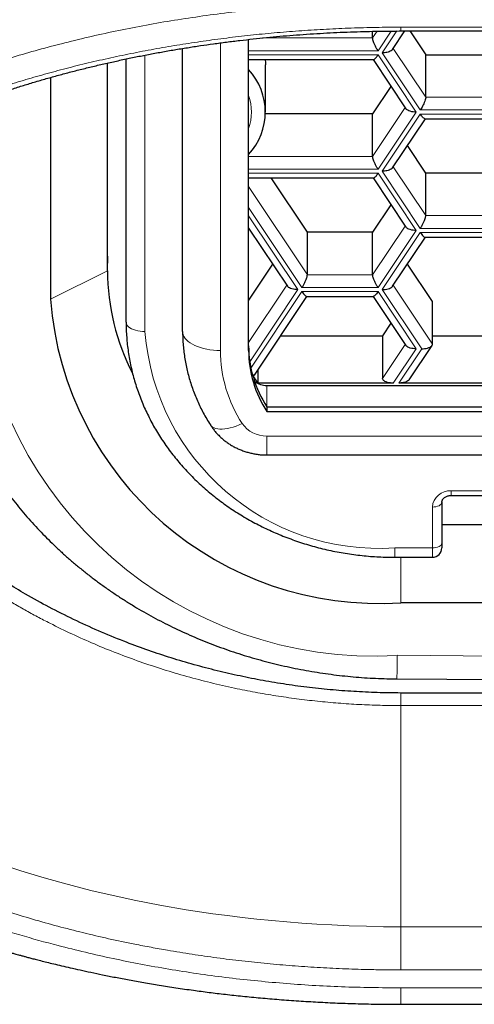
# Model space of a CAD drawing. Header units: millimetres. Extents: x 8 to 754, y 12 to 417.
# Tile 33 of 69: x 362 to 367, y 329 to 339. Entities that reach past the tile are written whole.
import ezdxf

# ---------------------------------------------------------------- set-up
doc = ezdxf.new("R2010")
doc.units = ezdxf.units.MM

msp = doc.modelspace()

# ---------------------------------------------------------------- linework, layer by layer
at = {"color": 252, "linetype": 'Continuous', "lineweight": 0}
for p, q in [((365.99, 339.368), (399.99, 339.368)), ((365.69, 339.254), (365.738, 339.326)), ((365.888, 339.327), (365.748, 339.118)), ((365.791, 339.096), (365.946, 339.328)), ((364.074, 335.94), (364.074, 339.202)), ((364.52, 339.254), (365.69, 339.254)), ((363.274, 339.072), (363.274, 336.14)), ((365.748, 339.118), (364.374, 339.118)), ((364.374, 339.074), (365.748, 339.074)), ((365.748, 339.074), (366.152, 338.468)), ((366.195, 338.49), (365.791, 339.096)), ((365.909, 339.142), (366.253, 338.626)), ((366.253, 338.626), (366.946, 338.626)), ((365.69, 337.998), (366.034, 338.515)), ((366.152, 338.468), (365.748, 337.862)), ((365.791, 337.84), (366.195, 338.446)), ((367.004, 338.49), (366.195, 338.49)), ((366.195, 338.446), (367.004, 338.446)), ((364.374, 337.998), (365.69, 337.998)), ((365.748, 337.862), (364.374, 337.862)), ((364.374, 337.819), (365.748, 337.819)), ((365.748, 337.819), (366.152, 337.212)), ((366.195, 337.234), (365.791, 337.84)), ((365.909, 337.887), (366.253, 337.371)), ((364.374, 337.678), (364.997, 336.743)), ((364.939, 336.606), (364.374, 337.454)), ((364.374, 337.368), (364.896, 336.584)), ((366.253, 337.371), (366.946, 337.371)), ((365.69, 336.743), (366.034, 337.259)), ((366.152, 337.212), (365.748, 336.606)), ((365.791, 336.584), (366.195, 337.191)), ((367.004, 337.234), (366.195, 337.234)), ((366.195, 337.191), (367.004, 337.191)), ((362.877, 336.784), (362.879, 336.94)), ((362.271, 336.484), (362.877, 336.784)), ((364.997, 336.743), (365.69, 336.743)), ((364.374, 336.024), (364.778, 336.631)), ((364.896, 336.584), (364.386, 335.82)), ((364.399, 335.751), (364.939, 336.563)), ((365.748, 336.606), (364.939, 336.606)), ((364.939, 336.563), (365.748, 336.563)), ((365.748, 336.563), (366.152, 335.957)), ((366.21, 335.957), (365.791, 336.584)), ((365.909, 336.631), (366.325, 336.007)), ((365.794, 335.643), (366.034, 336.003)), ((366.152, 335.957), (365.909, 335.593)), ((365.967, 335.593), (366.21, 335.957)), ((364.567, 335.567), (364.567, 335.34)), ((364.567, 335.03), (401.28, 335.03)), ((364.567, 335.03), (364.567, 334.83)), ((366.524, 334.451), (374.724, 334.451)), ((366.524, 334.451), (366.524, 334.401)), ((366.324, 333.845), (366.324, 334.278)), ((365.924, 333.845), (366.324, 333.845)), ((365.924, 333.845), (365.924, 333.745)), ((366.324, 333.745), (366.324, 333.845)), ((365.99, 333.264), (365.99, 333.745)), ((365.951, 332.705), (382.99, 332.576)), ((365.99, 332.172), (365.99, 329.825)), ((399.99, 332.172), (365.99, 332.172)), ((365.99, 329.825), (399.99, 329.825)), ((399.99, 329.367), (365.99, 329.367)), ((399.99, 329.176), (365.99, 329.176))]:
    msp.add_line(p, q, dxfattribs=at)
at = {"color": 7, "linetype": 'Continuous', "lineweight": 30}
for p, q in [((365.69, 339.254), (365.69, 339.325)), ((365.902, 339.132), (366.033, 339.328)), ((365.99, 339.328), (399.99, 339.328)), ((366.085, 339.328), (366.253, 339.076)), ((364.374, 335.94), (364.374, 339.239)), ((363.674, 336.14), (363.674, 339.143)), ((366.253, 338.626), (366.253, 339.076)), ((366.253, 339.076), (366.946, 339.076)), ((362.877, 336.784), (362.877, 338.988)), ((363.074, 336.24), (363.074, 339.031)), ((364.374, 339.024), (365.698, 339.024)), ((364.553, 338.468), (364.553, 338.968)), ((365.694, 339.024), (366.041, 338.504)), ((362.271, 338.835), (362.271, 336.484)), ((365.884, 338.74), (365.69, 338.448)), ((365.69, 338.448), (364.552, 338.448)), ((365.69, 337.998), (365.69, 338.448)), ((365.902, 337.876), (366.249, 338.396)), ((366.245, 338.396), (366.954, 338.396)), ((366.253, 337.821), (366.059, 338.112)), ((366.253, 337.371), (366.253, 337.821)), ((366.946, 337.821), (366.253, 337.821)), ((364.374, 337.769), (365.698, 337.769)), ((364.997, 337.193), (364.613, 337.769)), ((365.694, 337.769), (366.041, 337.248)), ((365.884, 337.484), (365.69, 337.193)), ((364.374, 337.238), (364.785, 336.621)), ((364.997, 336.743), (364.997, 337.193)), ((365.69, 337.193), (364.997, 337.193)), ((365.69, 336.743), (365.69, 337.193)), ((365.902, 336.621), (366.249, 337.141)), ((366.245, 337.141), (366.954, 337.141)), ((364.628, 336.856), (364.374, 336.474)), ((366.325, 336.457), (366.059, 336.856)), ((364.436, 335.678), (364.993, 336.513)), ((364.989, 336.513), (365.698, 336.513)), ((365.694, 336.513), (366.041, 335.993)), ((366.325, 336.007), (366.325, 336.457)), ((365.884, 336.228), (365.794, 336.093)), ((364.713, 336.093), (365.794, 336.093)), ((365.794, 336.093), (365.794, 335.643)), ((366.325, 336.093), (366.874, 336.093)), ((366.078, 335.629), (366.321, 335.993)), ((364.471, 335.729), (364.471, 335.593)), ((365.909, 335.593), (364.471, 335.593)), ((364.567, 335.567), (401.28, 335.567)), ((367.232, 335.593), (365.967, 335.593)), ((364.567, 335.34), (364.567, 335.29)), ((364.567, 335.34), (401.28, 335.34)), ((364.567, 335.29), (401.28, 335.29)), ((364.567, 334.83), (401.28, 334.83)), ((366.524, 334.401), (374.724, 334.401)), ((366.424, 334.328), (366.424, 333.895)), ((374.824, 334.088), (366.424, 334.088)), ((366.424, 333.895), (366.424, 333.845)), ((365.924, 333.745), (366.324, 333.745)), ((365.99, 333.264), (399.99, 333.264)), ((365.947, 332.455), (382.99, 332.326)), ((399.99, 332.305), (365.99, 332.305))]:
    msp.add_line(p, q, dxfattribs=at)
at = {"color": 7, "linetype": 'Continuous', "lineweight": 30, "flags": 128}
for points in [[(364.55, 339.024), (364.552, 338.991), (364.553, 338.968)], [(365.99, 329.003), (380.099, 329.003), (386.325, 329.003), (399.99, 329.003)]]:
    msp.add_lwpolyline(points, dxfattribs=at)
at = {"color": 252, "linetype": 'Continuous', "lineweight": 0, "flags": 128}
for points in [[(363.074, 336.24), (363.076, 336.227), (363.081, 336.214), (363.089, 336.201), (363.101, 336.19), (363.115, 336.179), (363.133, 336.169), (363.152, 336.16), (363.174, 336.153), (363.197, 336.147), (363.222, 336.143), (363.248, 336.14), (363.274, 336.14)], [(364.074, 335.94), (364.037, 335.94), (364, 335.943), (363.964, 335.947), (363.929, 335.953), (363.896, 335.961), (363.863, 335.97), (363.833, 335.98), (363.804, 335.992), (363.778, 336.005), (363.755, 336.019), (363.734, 336.034), (363.716, 336.05), (363.701, 336.067), (363.689, 336.085), (363.681, 336.103), (363.676, 336.121), (363.674, 336.14)], [(364.305, 335.164), (364.273, 335.15), (364.241, 335.137), (364.209, 335.126), (364.178, 335.117), (364.149, 335.111), (364.121, 335.106), (364.094, 335.104), (364.069, 335.104), (364.046, 335.106), (364.026, 335.11), (364.007, 335.117), (363.992, 335.125), (363.979, 335.136), (363.968, 335.148), (363.968, 335.149)], [(366.324, 334.278), (366.343, 334.279), (366.362, 334.281), (366.379, 334.286), (366.395, 334.292), (366.407, 334.3), (366.416, 334.308), (366.422, 334.318), (366.424, 334.328)], [(366.324, 333.845), (366.343, 333.846), (366.362, 333.848), (366.379, 333.853), (366.395, 333.859), (366.407, 333.867), (366.416, 333.875), (366.422, 333.885), (366.424, 333.895)], [(365.99, 332.305), (365.99, 332.287), (365.99, 332.27), (365.99, 332.252), (365.99, 332.235), (365.99, 332.219), (365.99, 332.203), (365.99, 332.187), (365.99, 332.172)], [(361.718, 330.498), (361.958, 330.419), (362.204, 330.344), (362.372, 330.297), (362.542, 330.251), (362.715, 330.208), (362.891, 330.166), (363.159, 330.108), (363.433, 330.055), (363.712, 330.006), (363.995, 329.964), (364.149, 329.943), (364.305, 329.924), (364.461, 329.906), (364.619, 329.89), (364.778, 329.876), (364.937, 329.863), (365.097, 329.853), (365.258, 329.844), (365.44, 329.836), (365.623, 329.83), (365.806, 329.826), (365.99, 329.825), (365.99, 329.825), (365.99, 329.825)], [(365.99, 329.825), (365.99, 329.801), (365.99, 329.774), (365.99, 329.746), (365.99, 329.717), (365.99, 329.687), (365.99, 329.656), (365.99, 329.625), (365.99, 329.594), (365.99, 329.563), (365.99, 329.533), (365.99, 329.504), (365.99, 329.476), (365.99, 329.45), (365.99, 329.426), (365.99, 329.404), (365.99, 329.384), (365.99, 329.367)]]:
    msp.add_lwpolyline(points, dxfattribs=at)
at = {"color": 252, "linetype": 'Continuous', "lineweight": 0}
for centre, radius, start, end in [((398.134, 339.363), 32.144, 179.9898, 180.0614), ((363.874, 338.468), 0.53, 340.6366, 19.3634), ((365.708, 336.928), 4.231, 184.429, 273.2891), ((365.76, 336.332), 2.493, 184.4356, 273.7776), ((365.512, 335.946), 1.438, 180.2599, 212.9245), ((364.56, 335.34), 0.309, 214.4991, 271.3892), ((366.511, 334.263), 0.188, 86.1887, 175.5981), ((355.732, 332.734), 10.219, 358.4331, 359.8349)]:
    msp.add_arc(centre, radius, start, end, dxfattribs=at)
at = {"color": 7, "linetype": 'Continuous', "lineweight": 30}
for centre, radius, start, end in [((363.889, 338.468), 0.662, 317.0433, 42.9567), ((365.27, 336.79), 2.393, 180.1455, 207.2249), ((365.758, 336.752), 3.497, 184.4019, 273.8113), ((365.577, 335.994), 1.203, 180.2339, 212.9506), ((365.577, 335.944), 1.203, 180.2339, 212.9506), ((365.649, 336.455), 1.46, 212.5806, 216.1747), ((364.566, 335.785), 0.218, 234.1316, 270.5119), ((366.324, 333.845), 0.1, 270, 0)]:
    msp.add_arc(centre, radius, start, end, dxfattribs=at)
at = {"color": 252, "linetype": 'Continuous', "lineweight": 0}
for points, knots in [([(365.688, 340.507), (365.473, 340.5), (365.042, 340.488), (364.401, 340.437), (363.767, 340.365), (363.144, 340.269), (362.535, 340.15), (361.906, 339.999), (361.263, 339.813), (360.615, 339.587), (360.002, 339.335), (359.429, 339.058), (358.897, 338.759), (358.409, 338.44), (357.968, 338.105), (357.575, 337.754), (357.23, 337.388), (356.934, 337.01), (356.686, 336.622), (356.49, 336.228), (356.344, 335.827), (356.25, 335.421), (356.206, 335.054), (356.216, 334.823), (356.219, 334.728)], [0, 0, 0, 0, 0.039078, 0.078296, 0.117631, 0.157052, 0.196516, 0.235983, 0.283458, 0.3312, 0.379181, 0.427345, 0.475617, 0.524154, 0.572921, 0.62158, 0.67028, 0.71927, 0.768428, 0.817553, 0.866749, 0.916113, 0.965739, 1, 1, 1, 1]), ([(365.99, 329.176), (365.78, 329.179), (365.361, 329.183), (364.739, 329.222), (364.126, 329.284), (363.522, 329.372), (362.929, 329.485), (362.403, 329.61), (361.943, 329.737), (361.548, 329.861), (361.166, 329.995), (360.756, 330.156), (360.324, 330.348), (359.876, 330.577), (359.461, 330.819), (359.081, 331.071), (358.736, 331.33), (358.42, 331.6), (358.136, 331.882), (357.881, 332.174), (357.644, 332.493), (357.435, 332.837), (357.261, 333.205), (357.134, 333.577), (357.055, 333.955), (357.02, 334.367), (357.044, 334.811), (357.143, 335.281), (357.317, 335.745), (357.549, 336.174), (357.821, 336.564), (358.12, 336.915), (358.464, 337.251), (358.851, 337.572), (359.233, 337.843), (359.592, 338.067), (359.913, 338.25), (360.246, 338.421), (360.63, 338.6), (361.072, 338.782), (361.577, 338.961), (362.109, 339.123), (362.667, 339.266), (363.249, 339.388), (363.85, 339.486), (364.464, 339.561), (365.086, 339.613), (365.504, 339.625), (365.713, 339.632)], [0, 0, 0, 0, 0.020827, 0.041474, 0.062078, 0.082774, 0.1037, 0.124985, 0.140382, 0.155758, 0.171157, 0.186623, 0.20742, 0.228514, 0.249999, 0.270528, 0.291077, 0.311719, 0.332526, 0.353568, 0.374914, 0.399908, 0.424817, 0.449741, 0.474782, 0.50004, 0.5315, 0.562679, 0.593772, 0.624973, 0.650555, 0.675723, 0.700593, 0.725289, 0.749934, 0.766219, 0.78224, 0.798035, 0.813644, 0.834236, 0.854671, 0.875052, 0.89595, 0.916732, 0.937521, 0.958529, 0.97931, 1, 1, 1, 1]), ([(365.99, 329.367), (365.931, 329.367), (365.813, 329.368), (365.606, 329.372), (365.369, 329.379), (365.102, 329.393), (364.836, 329.411), (364.569, 329.434), (364.303, 329.462), (364.037, 329.495), (363.774, 329.533), (363.541, 329.571), (363.339, 329.607), (363.13, 329.647), (362.888, 329.698), (362.615, 329.762), (362.346, 329.831), (362.08, 329.905), (361.818, 329.985), (361.563, 330.07), (361.313, 330.158), (361.081, 330.248), (360.865, 330.336), (360.665, 330.424), (360.47, 330.514), (360.283, 330.606), (360.105, 330.699), (359.934, 330.793), (359.767, 330.89), (359.604, 330.99), (359.446, 331.093), (359.288, 331.201), (359.133, 331.314), (358.979, 331.433), (358.833, 331.553), (358.694, 331.675), (358.563, 331.797), (358.44, 331.92), (358.323, 332.045), (358.214, 332.169), (358.113, 332.293), (358.02, 332.416), (357.933, 332.54), (357.85, 332.667), (357.774, 332.795), (357.701, 332.927), (357.634, 333.064), (357.572, 333.205), (357.517, 333.346), (357.472, 333.48), (357.435, 333.605), (357.403, 333.735), (357.374, 333.879), (357.351, 334.036), (357.338, 334.181), (357.332, 334.313), (357.332, 334.428), (357.336, 334.539), (357.345, 334.664), (357.362, 334.807), (357.391, 334.969), (357.428, 335.13), (357.475, 335.291), (357.531, 335.452), (357.597, 335.613), (357.672, 335.772), (357.747, 335.914), (357.819, 336.037), (357.882, 336.137), (357.946, 336.233), (358.021, 336.338), (358.112, 336.458), (358.221, 336.591), (358.339, 336.724), (358.463, 336.854), (358.596, 336.984), (358.737, 337.112), (358.885, 337.239), (359.023, 337.349), (359.149, 337.444), (359.275, 337.536), (359.421, 337.637), (359.588, 337.745), (359.762, 337.851), (359.941, 337.955), (360.123, 338.054), (360.308, 338.149), (360.495, 338.24), (360.688, 338.328), (360.863, 338.404), (361.021, 338.468), (361.18, 338.531), (361.365, 338.6), (361.576, 338.674), (361.791, 338.745), (362.011, 338.813), (362.236, 338.877), (362.466, 338.939), (362.702, 338.997), (362.942, 339.051), (363.185, 339.101), (363.429, 339.147), (363.675, 339.188), (363.923, 339.225), (364.172, 339.258), (364.424, 339.287), (364.679, 339.311), (364.938, 339.332), (365.2, 339.348), (365.463, 339.36), (365.726, 339.367), (365.902, 339.368), (365.99, 339.368)], [0, 0, 0, 0, 0.006014, 0.012029, 0.021171, 0.03032, 0.039468, 0.048611, 0.057942, 0.06728, 0.076617, 0.085948, 0.092257, 0.098565, 0.108819, 0.119077, 0.129331, 0.139758, 0.150195, 0.160636, 0.171074, 0.181502, 0.190557, 0.199616, 0.208676, 0.217731, 0.226384, 0.235039, 0.243692, 0.252532, 0.261374, 0.270215, 0.279829, 0.289446, 0.299064, 0.308678, 0.318053, 0.327432, 0.33681, 0.346185, 0.355137, 0.364091, 0.373043, 0.382147, 0.391252, 0.400356, 0.410183, 0.420013, 0.429843, 0.439669, 0.447698, 0.455726, 0.466475, 0.477226, 0.487975, 0.496071, 0.504167, 0.511462, 0.518757, 0.52979, 0.540828, 0.551866, 0.5629, 0.574078, 0.58526, 0.596443, 0.60762, 0.615141, 0.622662, 0.62917, 0.635679, 0.645518, 0.655361, 0.665204, 0.675043, 0.685006, 0.694973, 0.704939, 0.714902, 0.721603, 0.728305, 0.737635, 0.746972, 0.756311, 0.765647, 0.774977, 0.783854, 0.792735, 0.801615, 0.810492, 0.816463, 0.822435, 0.831216, 0.840003, 0.848792, 0.857579, 0.86636, 0.875306, 0.884259, 0.893214, 0.902166, 0.911111, 0.919899, 0.928693, 0.937491, 0.946285, 0.955073, 0.964053, 0.973041, 0.982032, 0.99102, 1, 1, 1, 1]), ([(365.99, 332.172), (365.99, 332.172), (365.916, 332.172), (365.768, 332.174), (365.547, 332.182), (365.325, 332.197), (365.104, 332.217), (364.883, 332.243), (364.663, 332.275), (364.443, 332.312), (364.212, 332.358), (363.97, 332.414), (363.718, 332.48), (363.468, 332.554), (363.221, 332.636), (362.977, 332.726), (362.736, 332.824), (362.499, 332.93), (362.298, 333.028), (362.132, 333.114), (362, 333.186), (361.869, 333.261), (361.74, 333.338), (361.612, 333.418), (361.487, 333.501), (361.363, 333.586), (361.241, 333.673), (361.121, 333.763), (361.003, 333.855), (360.888, 333.95), (360.774, 334.047), (360.663, 334.147), (360.554, 334.248), (360.447, 334.352), (360.345, 334.457), (360.247, 334.561), (360.153, 334.666), (360.061, 334.773), (359.972, 334.881), (359.885, 334.991), (359.801, 335.103), (359.719, 335.217), (359.64, 335.332), (359.564, 335.45), (359.491, 335.569), (359.42, 335.689), (359.352, 335.811), (359.287, 335.934), (359.225, 336.059), (359.166, 336.185), (359.105, 336.325), (359.042, 336.48), (358.98, 336.649), (358.923, 336.82), (358.88, 336.96), (358.858, 337.044), (358.851, 337.07)], [0, 0, 0, 0, 0.000006, 0.022466, 0.044926, 0.06747, 0.090015, 0.112634, 0.135275, 0.157983, 0.180712, 0.207415, 0.234152, 0.260999, 0.287882, 0.314872, 0.341898, 0.369036, 0.396211, 0.412131, 0.42805, 0.443999, 0.459948, 0.475989, 0.49203, 0.5081, 0.524171, 0.54036, 0.55655, 0.572769, 0.588989, 0.605303, 0.621617, 0.637962, 0.654307, 0.669911, 0.685515, 0.701146, 0.716777, 0.732494, 0.748211, 0.763956, 0.779701, 0.795557, 0.811413, 0.827298, 0.843182, 0.859155, 0.875128, 0.891129, 0.907131, 0.927953, 0.948791, 0.969715, 0.99064, 1, 1, 1, 1]), ([(365.99, 329.005), (365.99, 329.006), (365.99, 329.006), (365.99, 329.038), (365.99, 329.092), (365.99, 329.149), (365.99, 329.176)], [0, 0, 0, 0, 0.209302, 0.483343, 0.747131, 1, 1, 1, 1])]:
    msp.add_open_spline(points, degree=3, knots=knots, dxfattribs=at)
at = {"color": 7, "linetype": 'Continuous', "lineweight": 30}
for points, knots in [([(357.72, 335.317), (357.72, 335.319), (357.728, 335.349), (357.745, 335.407), (357.771, 335.49), (357.8, 335.573), (357.832, 335.656), (357.866, 335.738), (357.903, 335.82), (357.942, 335.901), (357.985, 335.982), (358.03, 336.063), (358.077, 336.143), (358.127, 336.224), (358.18, 336.303), (358.235, 336.382), (358.292, 336.459), (358.351, 336.536), (358.413, 336.612), (358.477, 336.687), (358.543, 336.762), (358.612, 336.835), (358.683, 336.908), (358.756, 336.981), (358.831, 337.052), (358.909, 337.123), (358.989, 337.194), (359.072, 337.263), (359.157, 337.332), (359.243, 337.399), (359.331, 337.466), (359.422, 337.531), (359.514, 337.596), (359.609, 337.66), (359.705, 337.723), (359.804, 337.785), (359.904, 337.846), (360.007, 337.906), (360.111, 337.965), (360.217, 338.023), (360.324, 338.08), (360.433, 338.135), (360.543, 338.19), (360.655, 338.243), (360.769, 338.295), (360.884, 338.346), (361.001, 338.396), (361.12, 338.445), (361.24, 338.492), (361.362, 338.539), (361.484, 338.584), (361.608, 338.628), (361.733, 338.67), (361.858, 338.711), (361.986, 338.751), (362.114, 338.79), (362.243, 338.827), (362.374, 338.864), (362.505, 338.898), (362.638, 338.932), (362.771, 338.964), (362.905, 338.995), (363.04, 339.024), (363.175, 339.053), (363.311, 339.079), (363.448, 339.105), (363.586, 339.129), (363.724, 339.151), (363.862, 339.173), (364.001, 339.192), (364.14, 339.211), (364.281, 339.228), (364.422, 339.244), (364.564, 339.259), (364.705, 339.272), (364.847, 339.284), (364.99, 339.294), (365.132, 339.303), (365.275, 339.311), (365.418, 339.317), (365.556, 339.322), (365.691, 339.325), (365.827, 339.327), (365.928, 339.328), (365.983, 339.328), (365.99, 339.328)], [0, 0, 0, 0, 0.001151, 0.015332, 0.029455, 0.043522, 0.057538, 0.071506, 0.08543, 0.099316, 0.113171, 0.126999, 0.140808, 0.154605, 0.168355, 0.181939, 0.195429, 0.208837, 0.222171, 0.235436, 0.24864, 0.261788, 0.274888, 0.287945, 0.300968, 0.313894, 0.326928, 0.339882, 0.352765, 0.365585, 0.378292, 0.390923, 0.403579, 0.416221, 0.428814, 0.441197, 0.453804, 0.466324, 0.478764, 0.491132, 0.503435, 0.515681, 0.527876, 0.540029, 0.552147, 0.564236, 0.576324, 0.588329, 0.600347, 0.612341, 0.62428, 0.636139, 0.64791, 0.659682, 0.671414, 0.683113, 0.694784, 0.706434, 0.718079, 0.72967, 0.741209, 0.752703, 0.764161, 0.775607, 0.786926, 0.798285, 0.809652, 0.820987, 0.832258, 0.843376, 0.854703, 0.865988, 0.877237, 0.888457, 0.899655, 0.910837, 0.92201, 0.93318, 0.944354, 0.955536, 0.966733, 0.976565, 0.986995, 0.998443, 1, 1, 1, 1]), ([(365.748, 339.118), (365.742, 339.126), (365.732, 339.143), (365.716, 339.173), (365.704, 339.201), (365.695, 339.224), (365.691, 339.242), (365.69, 339.25), (365.69, 339.254)], [0, 0, 0, 0, 0.188567, 0.387635, 0.585566, 0.733792, 0.872224, 1, 1, 1, 1]), ([(365.698, 339.025), (365.699, 339.025), (365.701, 339.023), (365.71, 339.029), (365.723, 339.041), (365.735, 339.056), (365.744, 339.068), (365.748, 339.074)], [0, 0, 0, 0, 0.046371, 0.330318, 0.559835, 0.785726, 1, 1, 1, 1]), ([(365.902, 339.132), (365.898, 339.127), (365.889, 339.118), (365.867, 339.107), (365.841, 339.1), (365.816, 339.097), (365.799, 339.096), (365.791, 339.096)], [0, 0, 0, 0, 0.215834, 0.449322, 0.638054, 0.823803, 1, 1, 1, 1]), ([(366.253, 338.626), (366.253, 338.621), (366.252, 338.61), (366.244, 338.585), (366.233, 338.558), (366.22, 338.532), (366.208, 338.509), (366.199, 338.496), (366.195, 338.49)], [0, 0, 0, 0, 0.164246, 0.345459, 0.540351, 0.697885, 0.852929, 1, 1, 1, 1]), ([(366.152, 338.468), (366.141, 338.468), (366.119, 338.469), (366.088, 338.475), (366.064, 338.485), (366.048, 338.495), (366.043, 338.502), (366.042, 338.504)], [0, 0, 0, 0, 0.22607, 0.46473, 0.702025, 0.879731, 1, 1, 1, 1]), ([(366.245, 338.397), (366.244, 338.397), (366.242, 338.395), (366.233, 338.402), (366.22, 338.413), (366.208, 338.428), (366.199, 338.44), (366.195, 338.446)], [0, 0, 0, 0, 0.046371, 0.330318, 0.559835, 0.785726, 1, 1, 1, 1]), ([(365.748, 337.862), (365.742, 337.87), (365.732, 337.887), (365.716, 337.917), (365.704, 337.945), (365.695, 337.968), (365.691, 337.986), (365.69, 337.994), (365.69, 337.998)], [0, 0, 0, 0, 0.188567, 0.387635, 0.585566, 0.733792, 0.872224, 1, 1, 1, 1]), ([(365.698, 337.769), (365.699, 337.769), (365.701, 337.768), (365.71, 337.774), (365.723, 337.785), (365.735, 337.8), (365.744, 337.813), (365.748, 337.819)], [0, 0, 0, 0, 0.046371, 0.330318, 0.559835, 0.785726, 1, 1, 1, 1]), ([(365.902, 337.876), (365.898, 337.872), (365.889, 337.862), (365.867, 337.852), (365.841, 337.845), (365.816, 337.841), (365.799, 337.84), (365.791, 337.84)], [0, 0, 0, 0, 0.215834, 0.449322, 0.638054, 0.823803, 1, 1, 1, 1]), ([(366.195, 337.234), (366.201, 337.242), (366.211, 337.259), (366.227, 337.289), (366.239, 337.317), (366.248, 337.34), (366.252, 337.358), (366.253, 337.367), (366.253, 337.371)], [0, 0, 0, 0, 0.188567, 0.387635, 0.585566, 0.733792, 0.872224, 1, 1, 1, 1]), ([(366.152, 337.212), (366.141, 337.213), (366.119, 337.213), (366.088, 337.22), (366.064, 337.229), (366.048, 337.239), (366.043, 337.246), (366.042, 337.249)], [0, 0, 0, 0, 0.22607, 0.46473, 0.702025, 0.879731, 1, 1, 1, 1]), ([(366.195, 337.191), (366.201, 337.183), (366.212, 337.167), (366.227, 337.151), (366.239, 337.141), (366.243, 337.141), (366.245, 337.141)], [0, 0, 0, 0, 0.27486, 0.5650268, 0.8535352, 1, 1, 1, 1]), ([(365.99, 332.305), (365.906, 332.306), (365.739, 332.308), (365.489, 332.32), (365.239, 332.339), (364.99, 332.365), (364.742, 332.4), (364.496, 332.441), (364.252, 332.491), (364.008, 332.548), (363.765, 332.613), (363.523, 332.685), (363.284, 332.766), (363.036, 332.858), (362.78, 332.964), (362.516, 333.084), (362.258, 333.214), (362.022, 333.344), (361.805, 333.474), (361.608, 333.6), (361.416, 333.732), (361.23, 333.87), (361.049, 334.013), (360.876, 334.159), (360.708, 334.311), (360.546, 334.466), (360.391, 334.627), (360.24, 334.793), (360.094, 334.965), (359.954, 335.143), (359.821, 335.325), (359.695, 335.511), (359.578, 335.699), (359.469, 335.889), (359.368, 336.08), (359.274, 336.274), (359.188, 336.471), (359.109, 336.672), (359.037, 336.877), (358.985, 337.041), (358.96, 337.137), (358.954, 337.162)], [0, 0, 0, 0, 0.025839, 0.051694, 0.077549, 0.103388, 0.129226, 0.15508, 0.180934, 0.206772, 0.233135, 0.259514, 0.285893, 0.312255, 0.342958, 0.373687, 0.404416, 0.435119, 0.460372, 0.485647, 0.51093, 0.536205, 0.561459, 0.58636, 0.611281, 0.63621, 0.661132, 0.686033, 0.71165, 0.73729, 0.762937, 0.788577, 0.814195, 0.839207, 0.864239, 0.889279, 0.914312, 0.939323, 0.965063, 0.990826, 1, 1, 1, 1]), ([(360.99, 336.852), (360.99, 336.832), (360.99, 336.778), (360.993, 336.688), (360.999, 336.584), (361.007, 336.48), (361.019, 336.376), (361.033, 336.273), (361.05, 336.169), (361.07, 336.066), (361.092, 335.964), (361.118, 335.862), (361.146, 335.76), (361.176, 335.66), (361.21, 335.56), (361.246, 335.46), (361.285, 335.361), (361.326, 335.264), (361.371, 335.167), (361.417, 335.071), (361.467, 334.976), (361.518, 334.882), (361.573, 334.789), (361.63, 334.697), (361.689, 334.607), (361.751, 334.517), (361.815, 334.429), (361.882, 334.343), (361.951, 334.258), (362.022, 334.174), (362.096, 334.092), (362.171, 334.011), (362.249, 333.932), (362.329, 333.855), (362.411, 333.779), (362.495, 333.705), (362.581, 333.633), (362.669, 333.562), (362.759, 333.494), (362.851, 333.427), (362.945, 333.362), (363.04, 333.3), (363.137, 333.239), (363.235, 333.18), (363.336, 333.124), (363.437, 333.069), (363.54, 333.017), (363.645, 332.967), (363.751, 332.919), (363.858, 332.873), (363.966, 332.83), (364.075, 332.789), (364.186, 332.75), (364.297, 332.713), (364.41, 332.679), (364.523, 332.647), (364.638, 332.618), (364.753, 332.591), (364.868, 332.566), (364.985, 332.544), (365.101, 332.524), (365.219, 332.507), (365.337, 332.492), (365.455, 332.479), (365.573, 332.469), (365.692, 332.462), (365.809, 332.457), (365.894, 332.455), (365.939, 332.455), (365.947, 332.455)], [0, 0, 0, 0, 0.0084887, 0.0235418, 0.0385951, 0.0536491, 0.0687043, 0.0837615, 0.0988213, 0.1138843, 0.1289512, 0.1440224, 0.1590987, 0.1741804, 0.189268, 0.204362, 0.2194627, 0.2345706, 0.2496859, 0.2648088, 0.2799396, 0.2950785, 0.3102256, 0.325381, 0.3405447, 0.3557166, 0.3708969, 0.3860854, 0.4012819, 0.4164865, 0.4316988, 0.4469188, 0.4621462, 0.4773807, 0.4926222, 0.5078704, 0.5231249, 0.5383857, 0.5536522, 0.5689243, 0.5842017, 0.5994841, 0.6147712, 0.6300627, 0.6453583, 0.6606579, 0.675961, 0.6912676, 0.7065773, 0.7218898, 0.7372051, 0.7525229, 0.7678429, 0.783165, 0.7984891, 0.8138149, 0.8291423, 0.8444712, 0.8598014, 0.8751327, 0.8904652, 0.9057986, 0.9211329, 0.9364679, 0.9518036, 0.9671399, 0.9824767, 0.9970073, 1, 1, 1, 1]), ([(364.939, 336.606), (364.945, 336.614), (364.956, 336.632), (364.971, 336.661), (364.984, 336.689), (364.992, 336.713), (364.996, 336.73), (364.997, 336.739), (364.997, 336.743)], [0, 0, 0, 0, 0.188567, 0.387635, 0.585566, 0.733792, 0.872224, 1, 1, 1, 1]), ([(365.748, 336.606), (365.742, 336.614), (365.732, 336.632), (365.716, 336.661), (365.704, 336.689), (365.695, 336.713), (365.691, 336.73), (365.69, 336.739), (365.69, 336.743)], [0, 0, 0, 0, 0.188567, 0.387635, 0.585566, 0.733792, 0.872224, 1, 1, 1, 1]), ([(364.896, 336.584), (364.886, 336.585), (364.864, 336.586), (364.832, 336.592), (364.808, 336.601), (364.792, 336.611), (364.788, 336.618), (364.786, 336.621)], [0, 0, 0, 0, 0.22607, 0.46473, 0.702025, 0.879731, 1, 1, 1, 1]), ([(364.939, 336.563), (364.945, 336.555), (364.956, 336.539), (364.971, 336.523), (364.983, 336.514), (364.988, 336.513), (364.989, 336.513)], [0, 0, 0, 0, 0.27486, 0.565027, 0.853535, 1, 1, 1, 1]), ([(365.748, 336.563), (365.742, 336.555), (365.731, 336.539), (365.716, 336.523), (365.704, 336.514), (365.7, 336.513), (365.698, 336.513)], [0, 0, 0, 0, 0.27486, 0.565027, 0.853535, 1, 1, 1, 1]), ([(365.791, 336.584), (365.802, 336.585), (365.824, 336.586), (365.855, 336.592), (365.879, 336.601), (365.895, 336.611), (365.9, 336.618), (365.901, 336.621)], [0, 0, 0, 0, 0.22607, 0.46473, 0.702025, 0.879731, 1, 1, 1, 1]), ([(363.074, 336.24), (363.074, 336.225), (363.074, 336.185), (363.077, 336.118), (363.083, 336.04), (363.091, 335.962), (363.103, 335.884), (363.117, 335.806), (363.134, 335.729), (363.153, 335.653), (363.176, 335.577), (363.201, 335.502), (363.229, 335.427), (363.259, 335.353), (363.292, 335.28), (363.328, 335.208), (363.366, 335.137), (363.407, 335.068), (363.45, 334.999), (363.496, 334.931), (363.544, 334.865), (363.595, 334.8), (363.648, 334.737), (363.703, 334.675), (363.76, 334.615), (363.82, 334.556), (363.881, 334.499), (363.945, 334.443), (364.01, 334.39), (364.078, 334.338), (364.147, 334.288), (364.218, 334.24), (364.291, 334.194), (364.365, 334.15), (364.441, 334.108), (364.519, 334.068), (364.597, 334.031), (364.677, 333.995), (364.759, 333.962), (364.841, 333.931), (364.925, 333.902), (365.009, 333.876), (365.095, 333.852), (365.181, 333.83), (365.268, 333.811), (365.356, 333.794), (365.444, 333.78), (365.533, 333.768), (365.622, 333.758), (365.711, 333.751), (365.801, 333.747), (365.872, 333.745), (365.913, 333.745), (365.924, 333.745)], [0, 0, 0, 0, 0.010972, 0.030845, 0.050718, 0.070593, 0.09047, 0.11035, 0.130235, 0.150125, 0.170022, 0.189926, 0.209838, 0.229759, 0.249689, 0.269629, 0.289579, 0.309539, 0.32951, 0.349491, 0.369484, 0.389486, 0.409499, 0.429522, 0.449554, 0.469596, 0.489647, 0.509706, 0.529773, 0.549848, 0.56993, 0.590019, 0.610113, 0.630214, 0.650319, 0.670429, 0.690544, 0.710662, 0.730784, 0.750909, 0.771037, 0.791168, 0.811301, 0.831436, 0.851573, 0.871711, 0.891851, 0.911992, 0.932134, 0.952277, 0.972421, 0.992566, 1, 1, 1, 1]), ([(363.674, 336.14), (363.674, 336.125), (363.674, 336.088), (363.677, 336.026), (363.683, 335.956), (363.692, 335.885), (363.703, 335.815), (363.717, 335.745), (363.734, 335.676), (363.754, 335.608), (363.777, 335.54), (363.802, 335.472), (363.83, 335.406), (363.86, 335.34), (363.893, 335.276), (363.929, 335.212), (363.955, 335.17), (363.968, 335.149)], [0, 0, 0, 0, 0.040735, 0.108936, 0.177136, 0.245346, 0.313573, 0.381828, 0.450121, 0.518459, 0.586852, 0.655306, 0.723827, 0.792423, 0.861097, 0.929853, 1, 1, 1, 1]), ([(366.152, 335.957), (366.141, 335.957), (366.119, 335.958), (366.088, 335.964), (366.064, 335.973), (366.048, 335.984), (366.043, 335.99), (366.042, 335.993)], [0, 0, 0, 0, 0.22607, 0.46473, 0.702025, 0.879731, 1, 1, 1, 1]), ([(366.21, 335.957), (366.22, 335.957), (366.242, 335.958), (366.273, 335.964), (366.298, 335.973), (366.314, 335.984), (366.323, 335.995), (366.325, 336.003), (366.325, 336.007)], [0, 0, 0, 0, 0.188567, 0.387635, 0.585566, 0.733792, 0.872224, 1, 1, 1, 1]), ([(364.436, 335.678), (364.436, 335.678), (364.435, 335.674), (364.428, 335.675), (364.42, 335.678), (364.415, 335.684), (364.415, 335.684)], [0, 0, 0, 0, 0.053379, 0.509294, 0.965555, 1, 1, 1, 1]), ([(365.909, 335.593), (365.899, 335.593), (365.877, 335.594), (365.846, 335.6), (365.821, 335.61), (365.805, 335.621), (365.796, 335.632), (365.794, 335.639), (365.794, 335.643)], [0, 0, 0, 0, 0.188567, 0.387635, 0.585566, 0.733792, 0.872224, 1, 1, 1, 1]), ([(366.078, 335.629), (366.074, 335.624), (366.065, 335.615), (366.043, 335.604), (366.018, 335.597), (365.992, 335.594), (365.975, 335.593), (365.967, 335.593)], [0, 0, 0, 0, 0.215834, 0.449322, 0.638054, 0.823803, 1, 1, 1, 1]), ([(363.968, 335.149), (363.974, 335.139), (363.989, 335.118), (364.013, 335.086), (364.041, 335.054), (364.072, 335.023), (364.104, 334.995), (364.138, 334.968), (364.174, 334.943), (364.211, 334.921), (364.251, 334.901), (364.291, 334.883), (364.333, 334.868), (364.375, 334.855), (364.419, 334.845), (364.463, 334.837), (364.507, 334.832), (364.542, 334.83), (364.562, 334.83), (364.567, 334.83)], [0, 0, 0, 0, 0.050497, 0.111069, 0.171769, 0.232667, 0.293773, 0.355092, 0.416624, 0.478366, 0.540311, 0.602447, 0.664763, 0.727244, 0.789874, 0.852637, 0.915519, 0.978503, 1, 1, 1, 1]), ([(356.214, 334.722), (356.215, 334.711), (356.216, 334.687), (356.218, 334.652), (356.22, 334.616), (356.223, 334.579), (356.226, 334.543), (356.23, 334.508), (356.234, 334.472), (356.238, 334.436), (356.243, 334.401), (356.247, 334.368), (356.253, 334.33), (356.26, 334.286), (356.269, 334.237), (356.278, 334.185), (356.29, 334.13), (356.302, 334.074), (356.316, 334.016), (356.33, 333.958), (356.346, 333.9), (356.363, 333.841), (356.381, 333.784), (356.398, 333.731), (356.414, 333.683), (356.43, 333.639), (356.443, 333.603), (356.454, 333.572), (356.464, 333.547), (356.475, 333.518), (356.488, 333.485), (356.505, 333.445), (356.524, 333.399), (356.545, 333.351), (356.568, 333.301), (356.592, 333.25), (356.618, 333.196), (356.643, 333.147), (356.664, 333.106), (356.682, 333.072), (356.697, 333.044), (356.714, 333.014), (356.731, 332.982), (356.752, 332.947), (356.775, 332.907), (356.8, 332.864), (356.828, 332.819), (356.856, 332.774), (356.884, 332.731), (356.915, 332.684), (356.947, 332.635), (356.982, 332.586), (357.013, 332.542), (357.038, 332.507), (357.059, 332.479), (357.074, 332.458), (357.089, 332.438), (357.103, 332.42), (357.119, 332.398), (357.14, 332.372), (357.166, 332.339), (357.194, 332.303), (357.221, 332.27), (357.245, 332.242), (357.264, 332.219), (357.282, 332.197), (357.297, 332.179), (357.314, 332.159), (357.336, 332.134), (357.365, 332.102), (357.399, 332.063), (357.439, 332.019), (357.484, 331.971), (357.524, 331.929), (357.556, 331.896), (357.578, 331.873), (357.597, 331.854), (357.613, 331.837), (357.627, 331.824), (357.639, 331.812), (357.652, 331.799), (357.669, 331.782), (357.691, 331.761), (357.715, 331.738), (357.744, 331.711), (357.774, 331.682), (357.806, 331.652), (357.834, 331.627), (357.859, 331.604), (357.881, 331.584), (357.902, 331.566), (357.922, 331.549), (357.941, 331.531), (357.964, 331.512), (357.992, 331.488), (358.025, 331.459), (358.062, 331.429), (358.101, 331.396), (358.141, 331.363), (358.186, 331.327), (358.235, 331.289), (358.286, 331.249), (358.335, 331.212), (358.379, 331.179), (358.419, 331.149), (358.455, 331.123), (358.49, 331.098), (358.527, 331.072), (358.57, 331.041), (358.622, 331.005), (358.681, 330.965), (358.745, 330.922), (358.804, 330.883), (358.857, 330.849), (358.902, 330.82), (358.943, 330.795), (358.978, 330.773), (359.003, 330.758), (359.02, 330.747), (359.031, 330.741), (359.043, 330.733), (359.059, 330.724), (359.078, 330.712), (359.102, 330.698), (359.129, 330.682), (359.181, 330.651), (359.255, 330.609), (359.339, 330.562), (359.41, 330.522), (359.469, 330.491), (359.525, 330.461), (359.576, 330.434), (359.621, 330.411), (359.659, 330.391), (359.689, 330.376), (359.713, 330.364), (359.736, 330.353), (359.765, 330.338), (359.798, 330.322), (359.835, 330.304), (359.873, 330.286), (359.922, 330.262), (359.984, 330.233), (360.06, 330.198), (360.142, 330.161), (360.231, 330.122), (360.311, 330.087), (360.382, 330.057), (360.44, 330.033), (360.496, 330.01), (360.546, 329.99), (360.589, 329.973), (360.625, 329.959), (360.652, 329.948), (360.673, 329.94), (360.69, 329.933), (360.709, 329.926), (360.731, 329.917), (360.762, 329.906), (360.801, 329.891), (360.847, 329.874), (360.966, 329.83), (361.114, 329.778), (361.296, 329.718), (361.44, 329.672), (361.559, 329.635), (361.651, 329.608), (361.711, 329.59), (361.767, 329.574), (361.819, 329.559), (361.863, 329.547), (361.9, 329.537), (361.929, 329.529), (361.951, 329.523), (361.969, 329.518), (361.993, 329.512), (362.024, 329.503), (362.065, 329.492), (362.113, 329.48), (362.17, 329.465), (362.235, 329.449), (362.309, 329.431), (362.392, 329.411), (362.485, 329.39), (362.588, 329.366), (362.703, 329.341), (362.828, 329.315), (362.964, 329.288), (363.109, 329.261), (363.264, 329.233), (363.429, 329.205), (363.605, 329.178), (363.781, 329.152), (363.956, 329.129), (364.13, 329.108), (364.312, 329.088), (364.503, 329.07), (364.701, 329.053), (364.904, 329.038), (365.111, 329.026), (365.32, 329.016), (365.537, 329.008), (365.761, 329.004), (365.913, 329.003), (365.99, 329.003)], [0, 0, 0, 0, 0.003488, 0.007194, 0.011122, 0.015275, 0.019649, 0.023881, 0.027734, 0.032415, 0.036381, 0.039907, 0.043576, 0.048994, 0.054394, 0.06013, 0.066353, 0.072819, 0.07924, 0.085684, 0.092384, 0.099213, 0.10572, 0.111727, 0.117123, 0.122006, 0.126796, 0.1295, 0.132349, 0.135652, 0.139416, 0.14364, 0.149518, 0.155078, 0.160294, 0.166896, 0.173157, 0.178961, 0.184128, 0.187417, 0.190799, 0.194276, 0.197914, 0.202112, 0.206932, 0.212048, 0.217484, 0.222916, 0.228251, 0.233267, 0.239928, 0.245902, 0.251215, 0.256025, 0.258804, 0.261394, 0.263795, 0.266007, 0.26829, 0.271748, 0.275877, 0.280395, 0.285115, 0.288186, 0.291243, 0.29393, 0.296213, 0.298092, 0.301523, 0.305727, 0.310701, 0.316329, 0.322566, 0.329407, 0.332603, 0.335583, 0.338151, 0.340309, 0.342058, 0.343426, 0.345037, 0.347264, 0.350107, 0.353372, 0.356461, 0.361001, 0.364969, 0.368367, 0.37128, 0.374, 0.376504, 0.378842, 0.381058, 0.38354, 0.386966, 0.390904, 0.395257, 0.399748, 0.404358, 0.409088, 0.414923, 0.420783, 0.426118, 0.430877, 0.435061, 0.438811, 0.442408, 0.446129, 0.450381, 0.455955, 0.462065, 0.468519, 0.475318, 0.479769, 0.484344, 0.488465, 0.491827, 0.494427, 0.495665, 0.496608, 0.497667, 0.499124, 0.500978, 0.503229, 0.505878, 0.508813, 0.517851, 0.526521, 0.531951, 0.537224, 0.542325, 0.546933, 0.55091, 0.554258, 0.556976, 0.558677, 0.560575, 0.563032, 0.566036, 0.56925, 0.572514, 0.575829, 0.581862, 0.588163, 0.594974, 0.602301, 0.61014, 0.614761, 0.619542, 0.624084, 0.628061, 0.631475, 0.634325, 0.636614, 0.638015, 0.639178, 0.640616, 0.642397, 0.64452, 0.647817, 0.651513, 0.655229, 0.675297, 0.685418, 0.6961, 0.70735, 0.711717, 0.716164, 0.720344, 0.723989, 0.727226, 0.729877, 0.73194, 0.733414, 0.734579, 0.735915, 0.738375, 0.741278, 0.744624, 0.748701, 0.753288, 0.758421, 0.764199, 0.770626, 0.777838, 0.785724, 0.794282, 0.803511, 0.813407, 0.823774, 0.834776, 0.846408, 0.858663, 0.869542, 0.880874, 0.892686, 0.904977, 0.91775, 0.931005, 0.943944, 0.957313, 0.971112, 0.98534, 1, 1, 1, 1]), ([(366.424, 334.328), (366.424, 334.329), (366.424, 334.334), (366.426, 334.341), (366.429, 334.351), (366.435, 334.361), (366.443, 334.37), (366.453, 334.379), (366.465, 334.387), (366.479, 334.393), (366.494, 334.398), (366.509, 334.4), (366.519, 334.401), (366.524, 334.401)], [0, 0, 0, 0, 0.0403, 0.157769, 0.263714, 0.361682, 0.454463, 0.552374, 0.646762, 0.739069, 0.830225, 0.920754, 1, 1, 1, 1])]:
    msp.add_open_spline(points, degree=3, knots=knots, dxfattribs=at)

doc.saveas('drawing.dxf')
